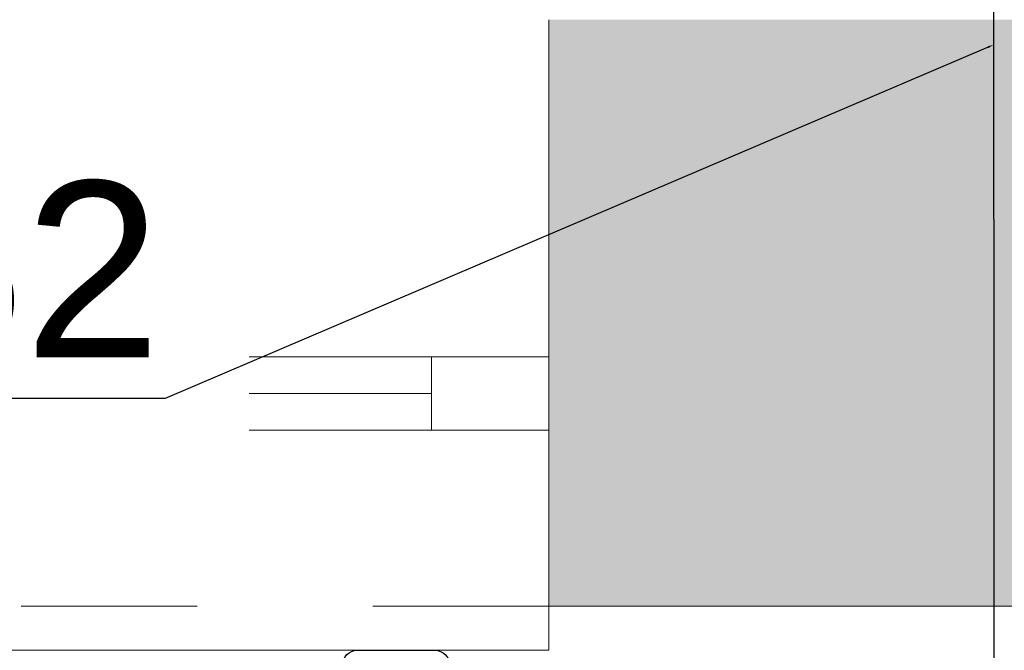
# Model space of a CAD drawing. Header units: millimetres. Extents: x 922208 to 1069538, y -182208 to -99877.
# Tile 141 of 256: x 989613 to 990285, y -172965 to -172535. Entities that reach past the tile are written whole.
import ezdxf
from ezdxf import colors
from ezdxf.entities.mleader import LeaderData, LeaderLine
from ezdxf.math import Vec2, Vec3

# ---------------------------------------------------------------- set-up
doc = ezdxf.new("R2010")
doc.units = ezdxf.units.MM
doc.header["$MEASUREMENT"] = 0
doc.linetypes.add('HIDDEN', pattern=[20, 10, -10])
doc.linetypes.add('Przerywana', pattern=[240, 120, -120])
for name, color, linetype, lineweight in [('IS_KLIM Opis_Średnice', 7, 'Continuous', 9), ('IS_KLIM_FREON', 6, 'GAS_LINE', 35), ('IS_POWRÓT', 5, 'HIDDEN', 30), ('Nowe_220-A Ściany_Nr_pióra__19', 255, 'Continuous', 0), ('Nowe_220-A Ściany_Nr_pióra__23', 7, 'Continuous', 15), ('Nowe_220-A Ściany_Nr_pióra__27', 7, 'Continuous', 25), ('Nowe_220-A Ściany_Nr_pióra__3', 7, 'Continuous', 13)]:
    doc.layers.add(name, color=color, linetype=linetype, lineweight=lineweight)
doc.layers.add('IS_KLIM_urządzenia', color=3, linetype='Continuous')
doc.linetypes.add('GAS_LINE', pattern='A,12.7,-5.08,["GAS",Standard,S=2.54,R=0,X=-2.54,Y=-1.27],-6.35', length=24.13)

# ---------------------------------------------------------------- blocks, each defined once
blk = doc.blocks.new('parter01')
at = {"layer": 'Nowe_220-A Ściany_Nr_pióra__19', "linetype": 'Continuous', "lineweight": 0}
blk.add_hatch(color=255, dxfattribs=at).paths.add_polyline_path([(989974.38413, -113250.02068), (990374.38413, -113250.02068), (990374.38413, -112850.02069), (989974.38413, -112850.02069)])
at = {"layer": 'Nowe_220-A Ściany_Nr_pióra__23', "color": 7, "linetype": 'Continuous', "lineweight": 0}
for p, q in [((989974.38408, -113080.02068), (989894.38408, -113080.02068)), ((989894.38408, -113080.02068), (989894.38408, -113130.02068)), ((989894.38408, -113130.02068), (989974.38408, -113130.02068))]:
    blk.add_line(p, q, dxfattribs=at)
at = {"layer": 'Nowe_220-A Ściany_Nr_pióra__27', "color": 7, "linetype": 'Continuous', "lineweight": 0}
for p, q in [((989974.38408, -113080.02068), (989974.38408, -112850.02068)), ((989974.38408, -113080.02068), (989974.38408, -112850.02068)), ((989974.38408, -113130.02068), (989974.38408, -113080.02068)), ((989974.38408, -113130.02068), (989974.38408, -113080.02068)), ((989974.38408, -113130.02068), (989974.38408, -113080.02068)), ((989974.38408, -113250.02068), (989974.38408, -113130.02068)), ((989974.38408, -113250.02068), (989974.38408, -113130.02068))]:
    blk.add_line(p, q, dxfattribs=at)
blk.add_lwpolyline([(989974.38395, -113250.02068), (990374.38404, -113250.02068)], dxfattribs=at)
at = {"layer": 'Nowe_220-A Ściany_Nr_pióra__3', "color": 7, "linetype": 'Continuous', "lineweight": 0}
for p, q in [((989894.38408, -113080.02068), (988954.38408, -113080.02068)), ((989894.38408, -113105.02068), (988954.38408, -113105.02068)), ((988954.38408, -113130.02068), (989894.38408, -113130.02068)), ((989974.38408, -113250.02068), (989974.38408, -113280.02068)), ((989974.38408, -113280.02068), (988874.38408, -113280.02068))]:
    blk.add_line(p, q, dxfattribs=at)
at = {"layer": 'Nowe_220-A Ściany_Nr_pióra__3', "color": 7, "linetype": 'Przerywana', "lineweight": 0}
blk.add_line((989974.38408, -113250.02068), (988874.38408, -113250.02068), dxfattribs=at)
blk = doc.blocks.new('G$CE471A013')
at = {"linetype": 'Continuous'}
blk.add_line((14.865, 41.216), (9.565, 41.216), dxfattribs=at)
for centre, start, end in [((9.565, 40.216), 90, 180), ((14.865, 40.216), 0, 90)]:
    blk.add_arc(centre, 1, start, end, dxfattribs=at)

msp = doc.modelspace()

# ---------------------------------------------------------------- block references
at = {"layer": 'IS_POWRÓT', "color": 27, "linetype": 'ByBlock', "lineweight": 30}
msp.add_blockref('parter01', (0, -59685.16), dxfattribs=at)

# ---------------------------------------------------------------- next in the draw order: linework, layer by layer
at = {"layer": 'IS_KLIM_FREON', "lineweight": 25, "ltscale": 0.3}
msp.add_lwpolyline([(990277.72, -172335.19), (990278.15, -173007.06)], dxfattribs=at)

# ---------------------------------------------------------------- next in the draw order: block references
at = {"layer": 'IS_KLIM_urządzenia', "xscale": -10, "yscale": 10, "zscale": 10, "rotation": 359.9999999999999}
msp.add_blockref('G$CE471A013', (989992.29, -173377.34), dxfattribs=at)

# ---------------------------------------------------------------- next in the draw order: leaders
at = {"layer": 'IS_KLIM Opis_Średnice', "ltscale": 30}
ml = msp.add_multileader_mtext('Standard', dxfattribs=at)
ml.set_content('{\\fArial|b0|i0|c238|p0;%%C6,35/%%C9,52}', color=256)
ml.set_leader_properties()
ml.build(insert=Vec2(0, 0))
ml.multileader.update_dxf_attribs({"text_left_attachment_type": 5, "text_right_attachment_type": 5, "dogleg_length": 0.8})
ctx = ml.context
ctx.base_point, ctx.char_height, ctx.plane_origin = Vec3(988763.47, -172793.5), 120, Vec3(994108.46, -170564.59)
ctx.left_attachment, ctx.right_attachment, ctx.text_align_type = 5, 5, 2
notes = []
notes.append((ctx, [(0, (1, 1, 0), (989712.55, -172793.5), (-1, 0), 0.8, [(0, [(990277.86, -172552.32)], 256, [])])]))
ctx.mtext.insert, ctx.mtext.alignment, ctx.mtext.flow_direction = Vec3(989709.75, -172645.34), 3, 5
ctx.mtext.has_bg_fill, ctx.mtext.bg_color, ctx.mtext.bg_scale_factor, ctx.mtext.bg_transparency, ctx.mtext.use_window_bg_color = 1, -939524096, 1.5, 0, 1
for ctx, leaders in notes:
    for number, flags, end, landing, length, lines in leaders:
        leader = LeaderData()
        leader.index, (leader.has_last_leader_line, leader.has_dogleg_vector, leader.attachment_direction) = number, flags
        leader.last_leader_point, leader.dogleg_vector, leader.dogleg_length = Vec3(end), Vec3(landing), length
        for number, points, colour, breaks in lines:
            line = LeaderLine()
            line.index, line.vertices, line.color, line.breaks = number, Vec3.list(points), colors.encode_raw_color(colour), breaks
            leader.lines.append(line)
        ctx.leaders.append(leader)

doc.saveas('drawing.dxf')
